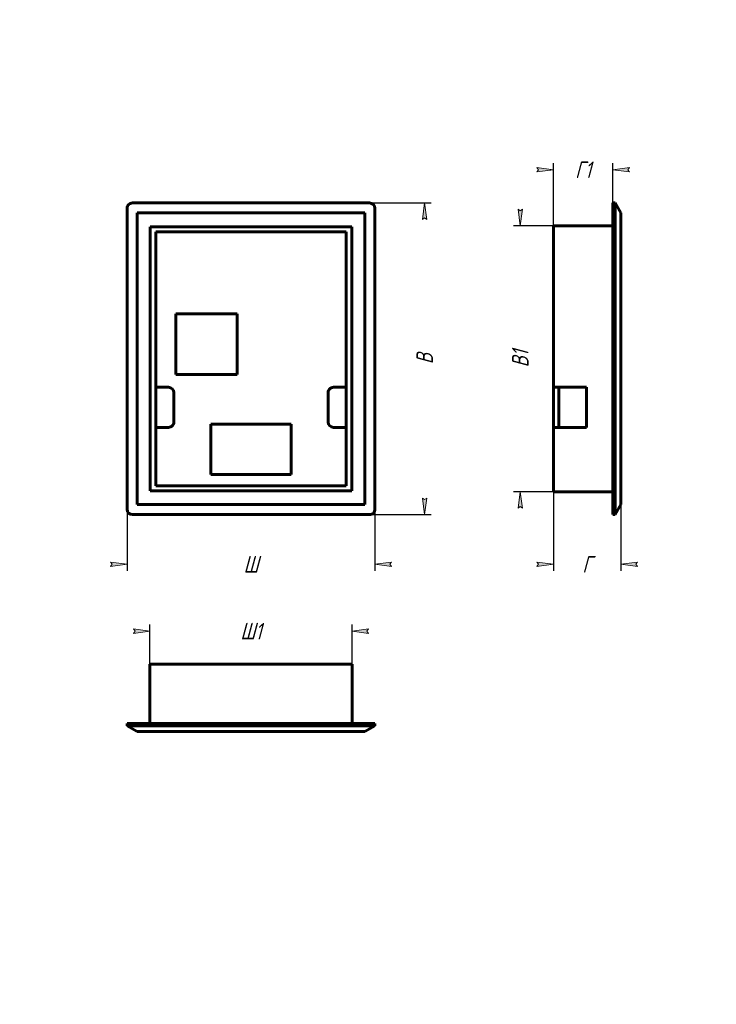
# Model space of a CAD drawing. Header units: millimetres. Extents: x 0 to 210, y 0 to 297.
import ezdxf

# ---------------------------------------------------------------- set-up
doc = ezdxf.new("R2010")
doc.units = ezdxf.units.MM
doc.linetypes.add('K5LT_BASIC', pattern=[0])
doc.linetypes.add('K5LT_THIN', pattern=[0])
doc.layers.add('Системный слой', color=7, linetype='Continuous')
doc.styles.add('KDIMTEXTSTYLE', font='GOST_AU.SHX', dxfattribs={"width": 0.96, "oblique": 15, "height": 5})
doc.dimstyles.new('KDIMSTYLE (1.00)', dxfattribs={"dimtxt": 5, "dimasz": 1, "dimexe": 2, "dimexo": 0, "dimgap": 1, "dimtad": 1, "dimtxsty": 'KDIMTEXTSTYLE', "dimsah": 1, "dimcen": 0, "dimdle": 1, "dimadec": 0, "dimazin": 0, "dimtfac": 0.667, "dimtmove": 0, "dimatfit": 3, "dimfxl": 1, "dimtvp": 1, "dimtolj": 1, "dimtzin": 0, "dimarcsym": 0})

# ---------------------------------------------------------------- blocks, each defined once
blk = doc.blocks.new('KDIMARROW_01')
at = {"layer": 'Системный слой'}
blk.add_hatch(color=0, dxfattribs=at).paths.add_polyline_path([(-0, -0), (-5, 0.658262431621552), (-4.499999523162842, 5.510910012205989e-16), (-5.000000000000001, -0.658262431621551)])
at = {"layer": 'Системный слой', "color": 0, "linetype": 'K5LT_THIN', "lineweight": 18}
for p, q in [((-4.499999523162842, 5.510910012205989e-16), (-5, 0.658262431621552)), ((-5, 0.658262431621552), (-0, -0)), ((-0, -0), (-5.000000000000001, -0.658262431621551)), ((-5.000000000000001, -0.658262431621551), (-4.499999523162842, 5.510910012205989e-16)), ((-0, -0), (-1, -0))]:
    blk.add_line(p, q, dxfattribs=at)

msp = doc.modelspace()

# ---------------------------------------------------------------- linework, layer by layer
at = {"layer": 'Системный слой', "color": 150, "linetype": 'K5LT_BASIC', "lineweight": 60, "true_color": 0x0080ff}
for p, q in [((105.4790286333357, 241.7218402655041), (33.97902891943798, 241.7218402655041)), ((179.4788271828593, 241.7218402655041), (178.8108779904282, 241.7218402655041)), ((178.8108779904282, 240.1218402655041), (178.8108779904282, 241.7218402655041)), ((179.4788271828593, 241.7218402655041), (179.4788271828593, 240.1218402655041)), ((179.4788271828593, 241.7218402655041), (181.2108779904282, 238.7218402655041)), ((32.37902891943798, 240.1218402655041), (32.37902891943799, 149.3218405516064)), ((35.37902891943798, 238.7218402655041), (35.37902891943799, 150.7218405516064)), ((104.0790286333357, 238.7218402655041), (35.37902891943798, 238.7218402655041)), ((104.0790286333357, 150.7218405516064), (104.0790286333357, 238.7218402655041)), ((107.0790286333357, 149.3218405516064), (107.0790286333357, 240.1218402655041)), ((178.8108779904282, 149.3218405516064), (178.8108779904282, 240.1218402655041)), ((179.4788271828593, 240.1218402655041), (179.4788271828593, 149.3218405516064)), ((181.2108779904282, 238.7218402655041), (181.2108779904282, 150.7218405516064)), ((160.9108779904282, 234.8218404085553), (160.9108779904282, 233.2218404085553)), ((160.9108779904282, 234.8218404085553), (178.8108779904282, 234.8218404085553)), ((100.1290287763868, 234.521840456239), (39.32902877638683, 234.521840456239)), ((39.32902877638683, 234.521840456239), (39.32902877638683, 154.9218403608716)), ((98.37902882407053, 233.021840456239), (41.07902872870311, 233.0218404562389)), ((41.07902872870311, 233.0218404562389), (41.07902872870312, 156.4218403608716)), ((98.37902882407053, 156.4218403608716), (98.37902882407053, 233.021840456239)), ((100.1290287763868, 154.9218403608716), (100.1290287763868, 234.521840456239)), ((160.9108779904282, 233.2218404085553), (160.9108779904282, 186.1218404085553)), ((65.57902877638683, 208.3218404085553), (47.07902877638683, 208.3218404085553)), ((47.07902877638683, 208.3218404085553), (47.07902877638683, 190.0218404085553)), ((65.57902877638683, 190.0218404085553), (65.57902877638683, 208.3218404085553)), ((47.07902877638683, 190.0218404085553), (65.57902877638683, 190.0218404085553)), ((44.87902877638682, 186.1218404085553), (41.07902872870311, 186.1218404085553)), ((46.47902877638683, 175.6218404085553), (46.47902877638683, 184.5218404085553)), ((92.97902877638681, 184.5218404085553), (92.97902877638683, 175.6218404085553)), ((98.37902882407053, 186.1218404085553), (94.57902877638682, 186.1218404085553)), ((170.9108779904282, 186.1218404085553), (160.9108779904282, 186.1218404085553)), ((160.9108779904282, 186.1218404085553), (160.9108779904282, 184.5218404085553)), ((160.9108779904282, 175.6218404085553), (160.9108779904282, 184.5218404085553)), ((162.5108779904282, 186.1218404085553), (162.5108779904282, 184.5218404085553)), ((162.5108779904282, 175.6218404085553), (162.5108779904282, 184.5218404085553)), ((170.9108779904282, 186.1218404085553), (170.9108779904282, 174.0218404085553)), ((160.9108779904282, 175.6218404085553), (160.9108779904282, 174.0218404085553)), ((162.5108779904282, 175.6218404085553), (162.5108779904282, 174.0218404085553)), ((41.07902872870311, 174.0218404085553), (44.87902877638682, 174.0218404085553)), ((57.62902877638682, 175.0218404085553), (57.62902877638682, 159.8218404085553)), ((81.82902877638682, 175.0218404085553), (57.62902877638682, 175.0218404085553)), ((81.82902877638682, 159.8218404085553), (81.82902877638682, 175.0218404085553)), ((94.57902877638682, 174.0218404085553), (98.37902882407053, 174.0218404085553)), ((160.9108779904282, 174.0218404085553), (160.9108779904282, 156.2218404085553)), ((160.9108779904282, 174.0218404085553), (170.9108779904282, 174.0218404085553)), ((57.62902877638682, 159.8218404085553), (81.82902877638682, 159.8218404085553)), ((39.32902877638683, 154.9218403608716), (100.1290287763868, 154.9218403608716)), ((41.07902872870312, 156.4218403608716), (98.37902882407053, 156.4218403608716)), ((160.9108779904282, 156.2218404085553), (160.9108779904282, 154.6218404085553)), ((160.9108779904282, 154.6218404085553), (178.8108779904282, 154.6218404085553)), ((35.37902891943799, 150.7218405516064), (104.0790286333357, 150.7218405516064)), ((178.8108779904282, 147.7218405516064), (178.8108779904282, 149.3218405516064)), ((179.4788271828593, 147.7218405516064), (181.2108779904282, 150.7218405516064)), ((179.4788271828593, 149.3218405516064), (179.4788271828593, 147.7218405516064)), ((33.97902891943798, 147.7218405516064), (105.4790286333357, 147.7218405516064)), ((179.4788271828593, 147.7218405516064), (178.8108779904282, 147.7218405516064)), ((40.87902877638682, 102.5551091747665), (39.27902877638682, 102.5551091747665)), ((39.27902877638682, 102.5551091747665), (39.27902877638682, 84.65510917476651)), ((98.57902877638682, 102.5551091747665), (40.87902877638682, 102.5551091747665)), ((100.1790287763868, 102.5551091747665), (98.57902877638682, 102.5551091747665)), ((100.1790287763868, 102.5551091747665), (100.1790287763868, 84.65510917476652)), ((32.37902891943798, 83.9871599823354), (32.37902891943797, 84.65510917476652)), ((32.37902891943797, 84.65510917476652), (33.97902891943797, 84.65510917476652)), ((32.37902891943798, 83.9871599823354), (35.37902891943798, 82.25510917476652)), ((33.97902891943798, 83.9871599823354), (32.37902891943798, 83.9871599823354)), ((33.97902891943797, 84.65510917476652), (105.4790286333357, 84.65510917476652)), ((105.4790286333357, 83.9871599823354), (33.97902891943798, 83.9871599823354)), ((107.0790286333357, 83.9871599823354), (104.0790286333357, 82.25510917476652)), ((105.4790286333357, 84.65510917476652), (107.0790286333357, 84.65510917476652)), ((107.0790286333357, 83.9871599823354), (105.4790286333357, 83.9871599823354)), ((107.0790286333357, 83.9871599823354), (107.0790286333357, 84.65510917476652)), ((104.0790286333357, 82.25510917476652), (35.37902891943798, 82.25510917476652))]:
    msp.add_line(p, q, dxfattribs=at)
for centre, start, end in [((33.97902891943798, 240.1218402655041), 89.99999999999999, 180), ((105.4790286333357, 240.1218402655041), 0, 89.99999999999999), ((44.87902877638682, 184.5218404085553), 0, 89.99999999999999), ((94.57902877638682, 184.5218404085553), 89.99999999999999, 180), ((44.87902877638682, 175.6218404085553), 269.9999999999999, 0), ((94.57902877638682, 175.6218404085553), 180, 269.9999999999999), ((33.97902891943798, 149.3218405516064), 180, 269.9999999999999), ((105.4790286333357, 149.3218405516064), 269.9999999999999, 0)]:
    msp.add_arc(centre, 1.6, start, end, dxfattribs=at)

# ---------------------------------------------------------------- dimensions: what is measured, and where the dimension line sits
at = {"layer": 'Системный слой', "color": 7}
for base, p1, p2, location, text in [((160.9108779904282, 251.721840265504), (178.8108779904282, 241.7218402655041), (160.9108779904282, 234.8218404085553), (169.8608779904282, 251.721840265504), '\\H5.0;\\W0.964;\\Q15;\\H5.0;\\W0.964;\\Q15;\\Q15;Г1'), ((160.9108779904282, 132.7218405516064), (181.2108779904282, 150.7218405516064), (160.9108779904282, 154.6218404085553), (171.0608779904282, 132.7218405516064), '\\H5.0;\\W0.964;\\Q15;\\H5.0;\\W0.964;\\Q15;\\Q15;Г'), ((32.37902891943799, 132.7218405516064), (107.0790286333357, 152.8885732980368), (32.37902891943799, 152.618323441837), (69.72902877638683, 132.7218405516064), '\\H5.0;\\W0.964;\\Q15;\\H5.0;\\W0.964;\\Q15;\\Q15;Ш'), ((39.27902877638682, 112.5551091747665), (100.1790287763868, 99.75492598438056), (39.27902877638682, 100.5656755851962), (69.72902877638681, 112.5551091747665), '\\H5.0;\\W0.964;\\Q15;\\H5.0;\\W0.964;\\Q15;\\Q15;Ш1')]:
    msp.add_linear_dim(base=base, p1=p1, p2=p2, location=location, text=text, dimstyle='KDIMSTYLE (1.00)', override={"dimexo": 0, "dimblk1": 'KDIMARROW_01', "dimblk2": 'KDIMARROW_01', "dimse1": 0, "dimse2": 0, "dimclrt": 7, "dimtolj": 1}, dxfattribs=at).render()
for base, p1, p2, location, text in [((122.0790286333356, 241.7218402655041), (105.4790286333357, 147.7218405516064), (105.4790286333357, 241.7218402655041), (122.0790286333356, 194.7218404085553), '\\H5.0;\\W0.964;\\Q15;\\H5.0;\\W0.964;\\Q15;\\Q15;В'), ((150.9108779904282, 154.6218404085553), (160.9108779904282, 234.8218404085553), (160.9108779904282, 154.6218404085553), (150.9108779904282, 194.7218404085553), '\\H5.0;\\W0.964;\\Q15;\\H5.0;\\W0.964;\\Q15;\\Q15;В1')]:
    msp.add_linear_dim(base=base, p1=p1, p2=p2, angle=90, location=location, text=text, dimstyle='KDIMSTYLE (1.00)', override={"dimexo": 0, "dimblk1": 'KDIMARROW_01', "dimblk2": 'KDIMARROW_01', "dimse1": 0, "dimse2": 0, "dimclrt": 7, "dimtolj": 1}, dxfattribs=at).render()

doc.saveas('drawing.dxf')
